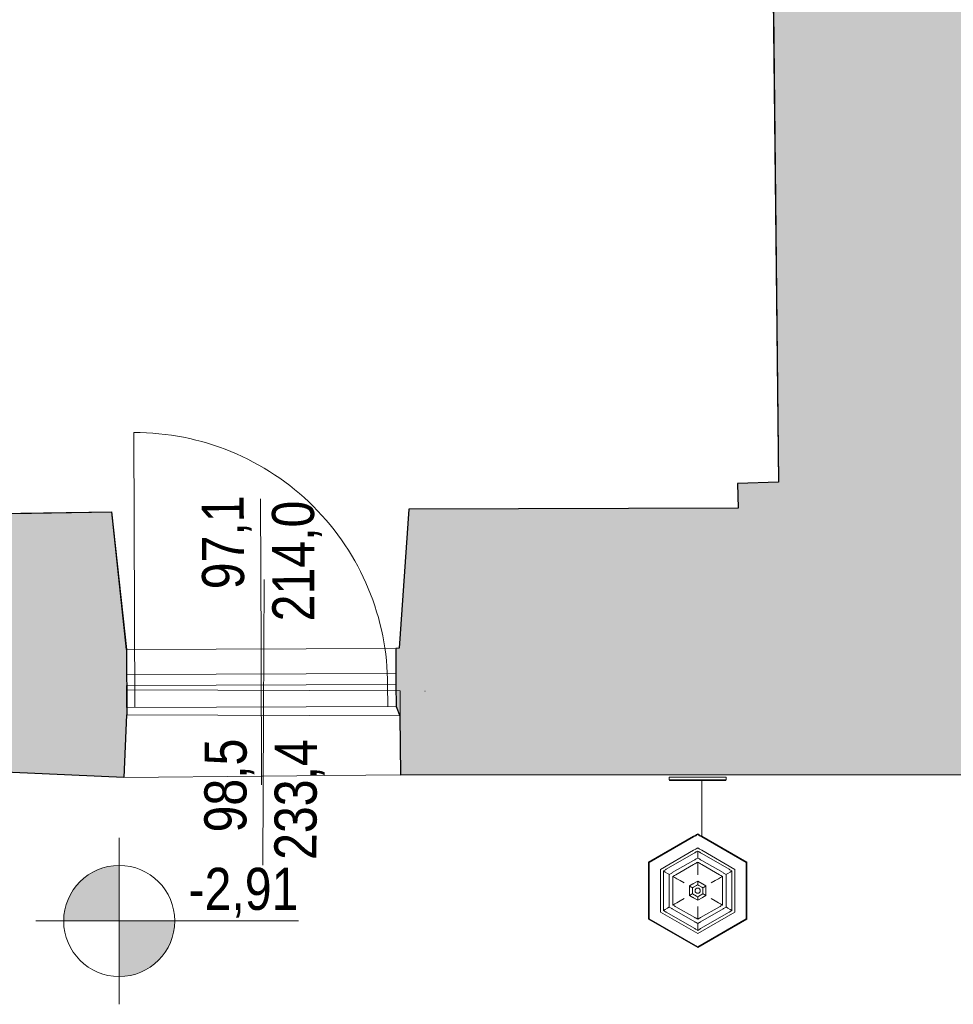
# Model space of a CAD drawing. Extents: x -6068 to 35118, y -17738 to 67348.
# Tile 118 of 243: x 1805 to 2142, y -1910 to -1555. Entities that reach past the tile are written whole.
import ezdxf

# ---------------------------------------------------------------- set-up
doc = ezdxf.new("R2010")
doc.units = 0
doc.header["$LTSCALE"] = 15
doc.linetypes.add('Continua', pattern=[0])
doc.linetypes.add('Cui_CONTINU', pattern=[0])
for name, color, linetype, lineweight, true_color in [('Baie Architectural - Mesures - NIVEAUX - Style par défaut', 7, 'Continua', 0, 0x000000), ('Baie Architectural - Seuil - NIVEAUX - Style par défaut', 7, 'Continua', 0, 0x000000), ('Bloc 3D - Dessin - NIVEAUX - Style par défaut', 7, 'Continua', 0, 0x000000), ('EDL-Mesures et Cotes', 7, 'Continua', 0, 0xc0c0c0), ('Enveloppe - NIVEAUX - Style par défaut', 7, 'Continua', 0, 0x000000), ('Extrusion Solide - NIVEAUX - Style par défaut', 7, 'Continua', 0, 0x000000), ('Porte - Cadre - NIVEAUX - Style par défaut', 7, 'Continua', 0, 0x000000), ('Porte - Mesures - NIVEAUX - Style par défaut', 7, 'Continua', 0, 0x000000), ('Porte - Ouvertures - NIVEAUX - Style par défaut', 7, 'Continua', 0, 0x000000), ('Porte - Seuil - NIVEAUX - Style par défaut', 7, 'Continua', 0, 0x000000)]:
    doc.layers.add(name, color=color, linetype=linetype, lineweight=lineweight, true_color=true_color)
doc.layers.add('EDL_RDJ murs & cloisons', color=5, linetype='CONTINUOUS')
doc.layers.add('PIS-fond de plan', color=7, linetype='Cui_CONTINU')
doc.styles.add('Arial Narrow', font='ARIALN.TTF')
doc.styles.add('MtXpl_Arial_Narrow', font='ARIALN.TTF')

# ---------------------------------------------------------------- blocks, each defined once
blk = doc.blocks.new('EDL_RDJ plan_2025 10 17')
at = {"layer": 'EDL-Mesures et Cotes', "true_color": 0x000000}
for points in [[(1855.46, -1860.01), (1854.83, -1860.02), (1854.2, -1860.05), (1853.57, -1860.1), (1852.95, -1860.17), (1852.33, -1860.26), (1851.71, -1860.37), (1851.09, -1860.5), (1850.48, -1860.64), (1849.88, -1860.81), (1849.28, -1860.99), (1848.68, -1861.2), (1848.09, -1861.42), (1847.51, -1861.66), (1846.94, -1861.92), (1846.38, -1862.19), (1845.82, -1862.49), (1845.27, -1862.8), (1844.74, -1863.13), (1844.21, -1863.47), (1843.7, -1863.83), (1843.2, -1864.21), (1842.71, -1864.6), (1842.23, -1865.01), (1841.76, -1865.43), (1841.31, -1865.87), (1840.88, -1866.32), (1840.45, -1866.79), (1840.05, -1867.26), (1839.65, -1867.76), (1839.28, -1868.26), (1838.91, -1868.77), (1838.57, -1869.3), (1838.24, -1869.83), (1837.93, -1870.38), (1837.64, -1870.93), (1837.36, -1871.5), (1837.1, -1872.07), (1836.86, -1872.65), (1836.64, -1873.24), (1836.43, -1873.83), (1836.25, -1874.43), (1836.08, -1875.04), (1835.94, -1875.65), (1835.81, -1876.27), (1835.7, -1876.88), (1835.61, -1877.51), (1835.54, -1878.13), (1835.49, -1878.76), (1835.47, -1879.39), (1835.46, -1880.01), (1855.46, -1880.01)], [(1855.46, -1900.01), (1856.08, -1900), (1856.71, -1899.97), (1857.34, -1899.92), (1857.96, -1899.86), (1858.58, -1899.77), (1859.2, -1899.66), (1859.82, -1899.53), (1860.43, -1899.39), (1861.04, -1899.22), (1861.64, -1899.03), (1862.23, -1898.83), (1862.82, -1898.61), (1863.4, -1898.37), (1863.97, -1898.11), (1864.54, -1897.83), (1865.09, -1897.54), (1865.64, -1897.23), (1866.17, -1896.9), (1866.7, -1896.55), (1867.21, -1896.19), (1867.71, -1895.82), (1868.2, -1895.42), (1868.68, -1895.02), (1869.15, -1894.59), (1869.6, -1894.16), (1870.03, -1893.7), (1870.46, -1893.24), (1870.87, -1892.76), (1871.26, -1892.27), (1871.64, -1891.77), (1872, -1891.26), (1872.34, -1890.73), (1872.67, -1890.19), (1872.98, -1889.65), (1873.28, -1889.09), (1873.55, -1888.53), (1873.81, -1887.96), (1874.05, -1887.38), (1874.27, -1886.79), (1874.48, -1886.19), (1874.66, -1885.59), (1874.83, -1884.99), (1874.97, -1884.38), (1875.1, -1883.76), (1875.21, -1883.14), (1875.3, -1882.52), (1875.37, -1881.9), (1875.42, -1881.27), (1875.45, -1880.64), (1875.46, -1880.01), (1855.46, -1880.01)]]:
    blk.add_hatch(color=18, dxfattribs=at).paths.add_polyline_path(points)
at = {"layer": 'EDL_RDJ murs & cloisons', "linetype": 'Continuous', "ltscale": 0.08}
h = blk.add_hatch(color=9, dxfattribs=at)
h.dxf.hatch_style = 1
h.paths.add_polyline_path([(1959.81, -1731.74), (1956.35, -1781.82), (1955.11, -1781.83), (1955.14, -1790.83), (1955.16, -1794.83), (1955.19, -1802.83), (1956.6, -1806.18), (1956.76, -1827.34), (2167.51, -1827.2), (2167.76, -1741.8), (2168.18, -1656.39), (2167.98, -1647.39), (2168.03, -1647.39), (2168.34, -1542.76), (2168.64, -1438.14), (2166.64, -1438.13), (2166.93, -1339.18), (2168.93, -1339.18), (2169.07, -1292.57), (2160.07, -1292.55), (2151.8, -1292.58), (2151.78, -1287.78), (2143.78, -1287.82), (2088.96, -1289.84), (2088.87, -1339.8), (2097.87, -1339.7), (2097.87, -1339.22), (2145.68, -1340.24), (2145.67, -1448.38), (2099.06, -1450.67), (2099.05, -1450.36), (2090.05, -1450.46), (2092.94, -1722.01), (2078.25, -1722.41), (2078.49, -1731.37)])
h = blk.add_hatch(color=9, dxfattribs=at)
h.dxf.hatch_style = 1
h.paths.add_polyline_path([(1809.32, -1733.35), (1852.68, -1732.69), (1858.06, -1782.19), (1858.09, -1791.19), (1858.27, -1796.78), (1858.24, -1805.78), (1858.06, -1805.78), (1857.11, -1828.38), (1806.17, -1826.06), (1807.13, -1805.06), (1806.79, -1805.05), (1806.88, -1796.05), (1805.12, -1791.38), (1805.09, -1782.38), (1805.59, -1782.38)])
at = {"layer": 'Baie Architectural - Mesures - NIVEAUX - Style par défaut', "color": 103, "linetype": 'Continua', "lineweight": 13, "ltscale": 0.1, "true_color": 0x49c386}
for q in [(1907.66, -1756.98), (1907.25, -1859.9)]:
    blk.add_line((1907.46, -1805.98), q, dxfattribs=at)
at = {"layer": 'Baie Architectural - Seuil - NIVEAUX - Style par défaut', "color": 103, "linetype": 'Continua', "lineweight": 5, "ltscale": 0.1, "true_color": 0x49c386}
for p, q in [((1956.73, -1797.18), (1858.27, -1796.78)), ((1858.24, -1805.78), (1956.69, -1806.18))]:
    blk.add_line(p, q, dxfattribs=at)
at = {"layer": 'Bloc 3D - Dessin - NIVEAUX - Style par défaut', "color": 32, "linetype": 'Continua', "lineweight": 0, "ltscale": 0.1, "true_color": 0xd1591a}
for p, q in [((2053.55, -1828.2), (2053.55, -1829.2)), ((2074.15, -1828.2), (2053.55, -1828.2)), ((2062.37, -1829.2), (2053.55, -1829.2)), ((2053.55, -1829.2), (2053.65, -1829.4)), ((2053.65, -1829.4), (2062.37, -1829.4)), ((2065.33, -1829.2), (2062.37, -1829.2)), ((2062.37, -1829.4), (2063.05, -1829.4)), ((2063.05, -1829.4), (2063.55, -1829.4)), ((2063.55, -1829.4), (2064.15, -1829.4)), ((2064.15, -1829.4), (2064.65, -1829.4)), ((2064.65, -1829.4), (2065.33, -1829.4)), ((2074.15, -1829.2), (2065.33, -1829.2)), ((2065.33, -1829.4), (2065.33, -1849.49)), ((2065.33, -1829.4), (2074.05, -1829.4)), ((2074.05, -1829.4), (2074.15, -1829.2)), ((2074.15, -1829.2), (2074.15, -1828.2)), ((2062.37, -1849.49), (2046.12, -1858.88)), ((2062.37, -1849.58), (2046.19, -1858.92)), ((2046.19, -1858.92), (2062.37, -1849.58)), ((2046.34, -1859), (2062.37, -1849.75)), ((2062.37, -1849.75), (2046.34, -1859)), ((2063.15, -1849.05), (2062.37, -1849.49)), ((2063.15, -1849.13), (2062.37, -1849.58)), ((2062.37, -1849.75), (2063.15, -1849.3)), ((2063.35, -1848.93), (2063.15, -1849.05)), ((2063.35, -1849.01), (2063.15, -1849.13)), ((2063.15, -1849.3), (2063.35, -1849.18)), ((2063.45, -1848.87), (2063.35, -1848.93)), ((2063.45, -1848.95), (2063.35, -1849.01)), ((2063.35, -1849.18), (2063.45, -1849.13)), ((2063.85, -1848.64), (2063.45, -1848.87)), ((2063.85, -1848.72), (2063.45, -1848.95)), ((2063.45, -1849.13), (2063.85, -1848.9)), ((2063.85, -1848.64), (2064.25, -1848.87)), ((2063.85, -1848.64), (2063.85, -1848.72)), ((2064.25, -1848.95), (2063.85, -1848.72)), ((2063.85, -1848.9), (2063.85, -1848.72)), ((2063.85, -1848.9), (2064.25, -1849.13)), ((2064.25, -1848.87), (2064.35, -1848.93)), ((2064.35, -1849.01), (2064.25, -1848.95)), ((2064.25, -1849.13), (2064.35, -1849.18)), ((2064.35, -1848.93), (2064.55, -1849.05)), ((2064.55, -1849.13), (2064.35, -1849.01)), ((2064.35, -1849.18), (2064.55, -1849.3)), ((2064.55, -1849.05), (2065.33, -1849.49)), ((2065.33, -1849.58), (2064.55, -1849.13)), ((2064.55, -1849.3), (2065.33, -1849.75)), ((2065.33, -1849.49), (2081.58, -1858.88)), ((2081.51, -1858.92), (2065.33, -1849.58)), ((2065.33, -1849.58), (2081.51, -1858.92)), ((2081.36, -1859), (2065.33, -1849.75)), ((2065.33, -1849.75), (2081.36, -1859)), ((2063.15, -1854.11), (2062.37, -1854.56)), ((2063.23, -1854.06), (2063.15, -1854.11)), ((2063.35, -1853.99), (2063.23, -1854.06)), ((2063.85, -1853.71), (2063.35, -1853.99)), ((2064.35, -1853.99), (2063.85, -1853.71)), ((2064.47, -1854.06), (2064.35, -1853.99)), ((2064.55, -1854.11), (2064.47, -1854.06)), ((2065.33, -1854.56), (2064.55, -1854.11)), ((2062.37, -1854.56), (2050.51, -1861.41)), ((2062.37, -1855.7), (2052.56, -1861.36)), ((2062.78, -1855.46), (2062.37, -1855.7)), ((2063, -1855.33), (2062.78, -1855.46)), ((2063, -1857.82), (2062.78, -1857.94)), ((2063.11, -1855.27), (2063, -1855.33)), ((2063.25, -1857.68), (2063, -1857.82)), ((2063.35, -1855.13), (2063.15, -1855.25)), ((2063.35, -1857.62), (2063.25, -1857.68)), ((2063.55, -1855.02), (2063.35, -1855.13)), ((2063.85, -1857.33), (2063.35, -1857.62)), ((2063.76, -1854.9), (2063.55, -1855.02)), ((2063.85, -1854.84), (2063.76, -1854.9)), ((2063.85, -1854.84), (2063.94, -1854.9)), ((2063.94, -1854.9), (2063.85, -1854.84)), ((2063.85, -1855.65), (2063.85, -1854.84)), ((2063.85, -1856.61), (2063.85, -1855.65)), ((2063.85, -1856.61), (2063.85, -1857.15)), ((2063.85, -1857.15), (2063.85, -1856.61)), ((2063.85, -1857.33), (2063.85, -1857.15)), ((2064.35, -1857.62), (2063.85, -1857.33)), ((2064.15, -1855.02), (2063.94, -1854.9)), ((2064.35, -1855.13), (2064.15, -1855.02)), ((2064.55, -1855.25), (2064.35, -1855.13)), ((2064.45, -1857.68), (2064.35, -1857.62)), ((2064.7, -1857.82), (2064.45, -1857.68)), ((2064.59, -1855.27), (2064.55, -1855.25)), ((2064.7, -1855.33), (2064.59, -1855.27)), ((2064.92, -1855.46), (2064.7, -1855.33)), ((2064.92, -1857.94), (2064.7, -1857.82)), ((2065.33, -1855.7), (2064.92, -1855.46)), ((2077.19, -1861.41), (2065.33, -1854.56)), ((2075.14, -1861.36), (2065.33, -1855.7)), ((2065.33, -1855.7), (2075.14, -1861.36)), ((2046.12, -1879.35), (2046.12, -1858.88)), ((2046.12, -1858.88), (2046.19, -1858.92)), ((2046.34, -1859), (2046.19, -1858.92)), ((2046.19, -1858.92), (2046.19, -1879.31)), ((2046.34, -1879.22), (2046.34, -1859)), ((2050.51, -1861.41), (2050.51, -1876.82)), ((2052.56, -1861.36), (2052.34, -1861.49)), ((2062.37, -1858.18), (2054.71, -1862.6)), ((2056.01, -1863.35), (2062.37, -1859.68)), ((2062.37, -1859.68), (2056.01, -1863.35)), ((2062.78, -1857.94), (2062.37, -1858.18)), ((2062.37, -1859.68), (2062.78, -1859.44)), ((2062.78, -1859.44), (2063, -1859.32)), ((2063, -1859.32), (2063.25, -1859.17)), ((2063.25, -1859.17), (2063.55, -1859)), ((2063.55, -1859), (2063.85, -1858.82)), ((2063.85, -1858.82), (2064.15, -1859)), ((2063.85, -1859.6), (2063.85, -1858.82)), ((2063.85, -1860.43), (2063.85, -1859.6)), ((2063.85, -1861.76), (2063.85, -1860.43)), ((2064.15, -1859), (2064.45, -1859.17)), ((2064.45, -1859.17), (2064.7, -1859.32)), ((2064.7, -1859.32), (2064.92, -1859.44)), ((2065.33, -1858.18), (2064.92, -1857.94)), ((2064.92, -1859.44), (2065.33, -1859.68)), ((2072.99, -1862.6), (2065.33, -1858.18)), ((2071.69, -1863.35), (2065.33, -1859.68)), ((2065.33, -1859.68), (2071.69, -1863.35)), ((2075.36, -1861.49), (2075.14, -1861.36)), ((2077.19, -1876.82), (2077.19, -1861.41)), ((2081.36, -1859), (2081.51, -1858.92)), ((2081.36, -1879.22), (2081.36, -1859)), ((2081.51, -1858.92), (2081.58, -1858.88)), ((2081.58, -1858.88), (2081.51, -1858.92)), ((2081.51, -1879.31), (2081.51, -1858.92)), ((2081.58, -1879.35), (2081.58, -1858.88)), ((2052.23, -1861.55), (2051.49, -1861.98)), ((2051.49, -1862.83), (2051.49, -1861.98)), ((2052.19, -1862.38), (2051.49, -1861.98)), ((2051.49, -1861.98), (2052.19, -1862.38)), ((2051.49, -1862.96), (2051.49, -1862.83)), ((2051.49, -1863.21), (2051.49, -1862.96)), ((2051.49, -1875.02), (2051.49, -1863.21)), ((2053.02, -1862.86), (2052.19, -1862.38)), ((2052.34, -1861.49), (2052.23, -1861.55)), ((2053.49, -1863.13), (2053.02, -1862.86)), ((2053.02, -1862.86), (2053.49, -1863.13)), ((2053.65, -1863.22), (2053.49, -1863.13)), ((2054.25, -1862.87), (2053.64, -1863.22)), ((2053.64, -1863.22), (2053.64, -1863.92)), ((2053.64, -1863.92), (2053.64, -1864.2)), ((2053.64, -1864.2), (2053.64, -1864.45)), ((2053.64, -1864.45), (2053.64, -1873.77)), ((2054.49, -1862.73), (2054.25, -1862.87)), ((2054.71, -1862.6), (2054.49, -1862.73)), ((2054.94, -1863.97), (2055.54, -1863.62)), ((2054.94, -1864.67), (2054.94, -1863.97)), ((2055.61, -1864.36), (2054.94, -1863.97)), ((2054.94, -1864.95), (2054.94, -1864.67)), ((2054.94, -1865.2), (2054.94, -1864.95)), ((2055.54, -1863.62), (2055.79, -1863.48)), ((2056.33, -1864.77), (2055.61, -1864.36)), ((2055.79, -1863.48), (2056.01, -1863.35)), ((2057.49, -1865.44), (2056.33, -1864.77)), ((2063.85, -1863.43), (2063.85, -1861.76)), ((2070.21, -1865.44), (2071.37, -1864.77)), ((2071.37, -1864.77), (2072.09, -1864.36)), ((2071.69, -1863.35), (2071.91, -1863.48)), ((2071.91, -1863.48), (2072.16, -1863.62)), ((2072.09, -1864.36), (2072.76, -1863.97)), ((2072.76, -1863.97), (2072.09, -1864.36)), ((2072.16, -1863.62), (2072.76, -1863.97)), ((2072.76, -1863.97), (2072.76, -1864.67)), ((2072.76, -1864.67), (2072.76, -1864.95)), ((2072.76, -1864.95), (2072.76, -1865.2)), ((2073.21, -1862.73), (2072.99, -1862.6)), ((2073.45, -1862.87), (2073.21, -1862.73)), ((2074.06, -1863.22), (2073.45, -1862.87)), ((2074.05, -1863.22), (2074.21, -1863.13)), ((2074.21, -1863.13), (2074.05, -1863.22)), ((2074.06, -1863.92), (2074.06, -1863.22)), ((2074.06, -1864.2), (2074.06, -1863.92)), ((2074.06, -1864.45), (2074.06, -1864.2)), ((2074.06, -1873.77), (2074.06, -1864.45)), ((2074.21, -1863.13), (2074.68, -1862.86)), ((2074.68, -1862.86), (2075.51, -1862.38)), ((2075.47, -1861.55), (2075.36, -1861.49)), ((2076.21, -1861.98), (2075.47, -1861.55)), ((2075.51, -1862.38), (2076.21, -1861.98)), ((2076.21, -1862.83), (2076.21, -1861.98)), ((2076.21, -1862.96), (2076.21, -1862.83)), ((2076.21, -1863.21), (2076.21, -1862.96)), ((2076.21, -1875.02), (2076.21, -1863.21)), ((2054.94, -1873.02), (2054.94, -1865.2)), ((2058.93, -1866.27), (2057.49, -1865.44)), ((2062.12, -1866.67), (2060.87, -1867.39)), ((2060.87, -1870.83), (2060.87, -1867.39)), ((2061.56, -1867.79), (2060.87, -1867.39)), ((2061.88, -1867.97), (2061.56, -1867.79)), ((2061.56, -1867.79), (2061.88, -1867.97)), ((2061.98, -1868.03), (2061.88, -1867.97)), ((2061.97, -1868.03), (2061.97, -1870.2)), ((2062.37, -1867.79), (2061.98, -1868.02)), ((2062.19, -1866.64), (2062.12, -1866.67)), ((2062.29, -1866.58), (2062.2, -1866.63)), ((2062.37, -1866.53), (2062.29, -1866.58)), ((2063.85, -1865.68), (2062.37, -1866.53)), ((2063.41, -1867.19), (2062.37, -1867.79)), ((2063.19, -1868.45), (2062.99, -1868.76)), ((2063.19, -1868.45), (2063.49, -1868.25)), ((2063.84, -1866.94), (2063.41, -1867.19)), ((2063.85, -1868.18), (2063.49, -1868.25)), ((2065.33, -1866.53), (2063.85, -1865.68)), ((2063.85, -1866.47), (2063.85, -1865.68)), ((2063.85, -1866.84), (2063.85, -1866.47)), ((2063.85, -1866.84), (2063.85, -1866.95)), ((2064.21, -1868.25), (2063.85, -1868.18)), ((2064.29, -1867.19), (2063.86, -1866.94)), ((2064.51, -1868.45), (2064.21, -1868.25)), ((2065.33, -1867.79), (2064.29, -1867.19)), ((2064.71, -1868.76), (2064.51, -1868.45)), ((2065.41, -1866.58), (2065.33, -1866.53)), ((2065.72, -1868.02), (2065.33, -1867.79)), ((2065.5, -1866.63), (2065.41, -1866.58)), ((2065.51, -1866.64), (2065.5, -1866.63)), ((2065.58, -1866.67), (2065.51, -1866.64)), ((2066.83, -1867.39), (2065.58, -1866.67)), ((2065.72, -1868.03), (2065.82, -1867.97)), ((2065.73, -1870.2), (2065.73, -1868.03)), ((2065.82, -1867.97), (2066.14, -1867.79)), ((2066.14, -1867.79), (2065.82, -1867.97)), ((2066.14, -1867.79), (2066.83, -1867.39)), ((2066.83, -1867.39), (2066.83, -1870.83)), ((2068.77, -1866.27), (2070.21, -1865.44)), ((2072.76, -1865.2), (2072.76, -1873.02)), ((2058.93, -1871.95), (2057.49, -1872.79)), ((2060.87, -1870.83), (2061.56, -1870.44)), ((2062.12, -1871.55), (2060.87, -1870.83)), ((2061.56, -1870.44), (2061.88, -1870.25)), ((2061.88, -1870.25), (2061.56, -1870.44)), ((2061.88, -1870.25), (2061.98, -1870.2)), ((2061.97, -1870.2), (2061.98, -1870.21)), ((2061.98, -1870.21), (2063.41, -1871.04)), ((2062.19, -1871.59), (2062.12, -1871.55)), ((2062.29, -1871.65), (2062.2, -1871.6)), ((2063.85, -1872.55), (2062.29, -1871.65)), ((2062.92, -1869.11), (2062.99, -1868.76)), ((2062.99, -1868.76), (2062.92, -1869.11)), ((2062.92, -1869.11), (2062.99, -1869.47)), ((2063.19, -1869.77), (2062.99, -1869.47)), ((2063.49, -1869.97), (2063.19, -1869.77)), ((2063.41, -1871.04), (2063.84, -1871.28)), ((2063.85, -1870.05), (2063.49, -1869.97)), ((2063.84, -1871.28), (2063.85, -1871.29)), ((2063.85, -1870.05), (2064.21, -1869.97)), ((2063.85, -1871.28), (2063.85, -1871.39)), ((2063.85, -1871.39), (2063.85, -1871.76)), ((2063.85, -1872.55), (2065.41, -1871.65)), ((2063.85, -1872.55), (2063.85, -1871.76)), ((2063.85, -1871.76), (2063.85, -1872.55)), ((2063.86, -1871.28), (2064.29, -1871.04)), ((2064.21, -1869.97), (2064.51, -1869.77)), ((2064.29, -1871.04), (2065.72, -1870.21)), ((2064.51, -1869.77), (2064.71, -1869.47)), ((2064.78, -1869.11), (2064.71, -1868.76)), ((2064.71, -1869.47), (2064.78, -1869.11)), ((2065.41, -1871.65), (2065.5, -1871.6)), ((2065.51, -1871.59), (2065.58, -1871.55)), ((2065.58, -1871.55), (2066.83, -1870.83)), ((2065.72, -1870.2), (2065.82, -1870.25)), ((2066.14, -1870.44), (2065.82, -1870.25)), ((2065.82, -1870.25), (2066.14, -1870.44)), ((2066.14, -1870.44), (2066.83, -1870.83)), ((2068.77, -1871.95), (2070.21, -1872.79)), ((2051.49, -1875.27), (2051.49, -1875.02)), ((2051.49, -1875.4), (2051.49, -1875.27)), ((2051.49, -1876.25), (2051.49, -1875.4)), ((2053.02, -1875.36), (2052.19, -1875.85)), ((2053.49, -1875.09), (2053.02, -1875.36)), ((2053.65, -1875), (2053.49, -1875.09)), ((2053.64, -1873.77), (2053.64, -1874.02)), ((2053.64, -1874.02), (2053.64, -1874.31)), ((2053.64, -1874.31), (2053.64, -1875.01)), ((2053.64, -1875.01), (2054.25, -1875.35)), ((2054.25, -1875.35), (2054.49, -1875.5)), ((2054.49, -1875.5), (2054.71, -1875.62)), ((2054.71, -1875.62), (2062.78, -1880.28)), ((2054.94, -1873.28), (2054.94, -1873.02)), ((2054.94, -1873.56), (2054.94, -1873.28)), ((2054.94, -1874.26), (2054.94, -1873.56)), ((2055.61, -1873.87), (2054.94, -1874.26)), ((2055.54, -1874.61), (2054.94, -1874.26)), ((2055.79, -1874.75), (2055.54, -1874.61)), ((2056.33, -1873.46), (2055.61, -1873.87)), ((2056.01, -1874.87), (2055.79, -1874.75)), ((2062.78, -1878.79), (2056.01, -1874.87)), ((2057.49, -1872.79), (2056.33, -1873.46)), ((2063.85, -1874.79), (2063.85, -1876.46)), ((2071.69, -1874.87), (2064.92, -1878.79)), ((2064.92, -1880.28), (2072.99, -1875.62)), ((2070.21, -1872.79), (2071.37, -1873.46)), ((2071.37, -1873.46), (2072.09, -1873.87)), ((2071.91, -1874.75), (2071.69, -1874.87)), ((2072.16, -1874.61), (2071.91, -1874.75)), ((2072.76, -1874.26), (2072.09, -1873.87)), ((2072.09, -1873.87), (2072.76, -1874.26)), ((2072.76, -1874.26), (2072.16, -1874.61)), ((2072.76, -1873.02), (2072.76, -1873.28)), ((2072.76, -1873.28), (2072.76, -1873.56)), ((2072.76, -1873.56), (2072.76, -1874.26)), ((2072.99, -1875.62), (2073.21, -1875.5)), ((2073.21, -1875.5), (2073.45, -1875.35)), ((2073.45, -1875.35), (2074.06, -1875.01)), ((2074.21, -1875.09), (2074.05, -1875)), ((2074.05, -1875), (2074.21, -1875.09)), ((2074.06, -1874.02), (2074.06, -1873.77)), ((2074.06, -1874.31), (2074.06, -1874.02)), ((2074.06, -1875.01), (2074.06, -1874.31)), ((2074.21, -1875.09), (2074.68, -1875.36)), ((2074.68, -1875.36), (2075.51, -1875.85)), ((2076.21, -1875.27), (2076.21, -1875.02)), ((2076.21, -1875.4), (2076.21, -1875.27)), ((2076.21, -1876.25), (2076.21, -1875.4)), ((2050.51, -1876.82), (2063.85, -1884.52)), ((2052.19, -1875.85), (2051.49, -1876.25)), ((2051.49, -1876.25), (2052.19, -1875.85)), ((2052.23, -1876.67), (2051.49, -1876.25)), ((2052.34, -1876.74), (2052.23, -1876.67)), ((2052.56, -1876.86), (2052.34, -1876.74)), ((2052.56, -1876.86), (2062.78, -1882.77)), ((2062.78, -1882.77), (2052.56, -1876.86)), ((2063, -1878.91), (2062.78, -1878.79)), ((2063.25, -1879.05), (2063, -1878.91)), ((2063.85, -1879.4), (2063.25, -1879.05)), ((2063.85, -1876.46), (2063.85, -1877.8)), ((2063.85, -1884.52), (2077.19, -1876.82)), ((2063.85, -1877.8), (2063.85, -1878.63)), ((2063.85, -1878.63), (2063.85, -1879.4)), ((2063.85, -1879.4), (2064.45, -1879.05)), ((2064.45, -1879.05), (2063.85, -1879.4)), ((2064.7, -1878.91), (2064.45, -1879.05)), ((2064.92, -1878.79), (2064.7, -1878.91)), ((2064.92, -1882.77), (2075.14, -1876.86)), ((2075.14, -1876.86), (2075.36, -1876.74)), ((2075.36, -1876.74), (2075.47, -1876.67)), ((2075.47, -1876.67), (2076.21, -1876.25)), ((2075.51, -1875.85), (2076.21, -1876.25)), ((2046.12, -1879.35), (2046.19, -1879.31)), ((2063.85, -1889.59), (2046.12, -1879.35)), ((2046.34, -1879.22), (2046.19, -1879.31)), ((2046.19, -1879.31), (2063.85, -1889.5)), ((2063.85, -1889.33), (2046.34, -1879.22)), ((2046.34, -1879.22), (2063.85, -1889.33)), ((2062.78, -1880.28), (2063, -1880.41)), ((2063, -1880.41), (2063.25, -1880.55)), ((2063.25, -1880.55), (2063.85, -1880.9)), ((2081.36, -1879.22), (2063.85, -1889.33)), ((2081.51, -1879.31), (2063.85, -1889.5)), ((2063.85, -1889.5), (2081.51, -1879.31)), ((2081.58, -1879.35), (2063.85, -1889.59)), ((2063.85, -1880.9), (2064.45, -1880.55)), ((2063.85, -1880.89), (2063.85, -1881.07)), ((2063.85, -1881.62), (2063.85, -1881.07)), ((2063.85, -1881.07), (2063.85, -1881.62)), ((2063.85, -1881.62), (2063.85, -1882.58)), ((2063.85, -1882.58), (2063.85, -1881.62)), ((2063.85, -1882.58), (2063.85, -1883.38)), ((2064.45, -1880.55), (2064.7, -1880.41)), ((2064.7, -1880.41), (2064.92, -1880.28)), ((2081.36, -1879.22), (2081.51, -1879.31)), ((2081.51, -1879.31), (2081.58, -1879.35)), ((2063, -1882.89), (2062.78, -1882.77)), ((2063.11, -1882.96), (2063, -1882.89)), ((2063.85, -1883.38), (2063.11, -1882.96)), ((2063.85, -1883.38), (2064.59, -1882.96)), ((2064.59, -1882.96), (2064.7, -1882.89)), ((2064.7, -1882.89), (2064.92, -1882.77)), ((2063.85, -1889.5), (2063.85, -1889.33)), ((2063.85, -1889.59), (2063.85, -1889.5))]:
    blk.add_line(p, q, dxfattribs=at)
at = {"layer": 'EDL-Mesures et Cotes', "color": 18, "linetype": 'Continua', "lineweight": 13, "ltscale": 0.1, "true_color": 0x000000}
for p, q in [((1855.46, -1850.01), (1855.46, -1910.01)), ((1885.46, -1880.01), (1825.46, -1880.01)), ((1880.46, -1880.01), (1920.02, -1880.01))]:
    blk.add_line(p, q, dxfattribs=at)
blk.add_circle((1855.46, -1880.01), 20, dxfattribs=at)
at = {"layer": 'EDL_RDJ murs & cloisons', "linetype": 'Continuous', "ltscale": 0.08}
for points in [[(1959.81, -1731.74), (1956.35, -1781.82), (1955.11, -1781.83), (1955.14, -1790.83), (1955.16, -1794.83), (1955.19, -1802.83), (1956.6, -1806.18), (1956.76, -1827.34), (2167.51, -1827.2)], [(2160.07, -1292.55), (2151.8, -1292.58), (2151.78, -1287.78), (2143.78, -1287.82), (2088.96, -1289.84), (2088.87, -1339.8), (2097.87, -1339.7), (2097.87, -1339.22), (2145.68, -1340.24), (2145.67, -1448.38), (2099.06, -1450.67), (2099.05, -1450.36), (2090.05, -1450.46), (2092.94, -1722.01), (2078.25, -1722.41), (2078.49, -1731.37), (1959.81, -1731.74)], [(1809.32, -1733.35), (1852.68, -1732.69), (1858.06, -1782.19), (1858.09, -1791.19), (1858.27, -1796.78), (1858.24, -1805.78), (1858.06, -1805.78), (1857.11, -1828.38), (1806.17, -1826.06), (1807.13, -1805.06), (1806.79, -1805.05), (1806.88, -1796.05), (1805.12, -1791.38), (1805.09, -1782.38), (1805.59, -1782.38), (1809.32, -1733.35)]]:
    blk.add_lwpolyline(points, dxfattribs=at)
at = {"layer": 'Enveloppe - NIVEAUX - Style par défaut', "color": 18, "linetype": 'Continua', "lineweight": 20, "ltscale": 0.1, "true_color": 0x000000}
for p, q in [((2090.1, -1455.27), (2092.94, -1722.01)), ((2092.94, -1722.01), (2078.25, -1722.41)), ((2078.25, -1722.41), (2078.49, -1731.37)), ((1852.68, -1732.69), (1809.32, -1733.35)), ((1858.03, -1782.19), (1852.68, -1732.69)), ((1959.81, -1731.74), (1956.35, -1781.82)), ((2078.49, -1731.37), (1959.81, -1731.74)), ((1858.06, -1782.19), (1858.03, -1782.19)), ((1858.09, -1791.19), (1858.06, -1782.19)), ((1956.35, -1781.82), (1955.11, -1781.83)), ((1955.11, -1781.83), (1955.14, -1790.83)), ((1858.24, -1805.78), (1858.27, -1796.78)), ((1956.73, -1797.18), (1956.69, -1806.18)), ((1965.64, -1797.21), (1965.54, -1797.21)), ((1965.64, -1797.21), (1965.54, -1797.21)), ((1857.11, -1828.38), (1858.06, -1805.78)), ((1858.06, -1805.78), (1858.24, -1805.78)), ((1956.6, -1806.18), (1956.76, -1827.34)), ((1806.17, -1826.01), (1857.11, -1828.38)), ((1956.76, -1827.34), (2167.51, -1827.2))]:
    blk.add_line(p, q, dxfattribs=at)
at = {"layer": 'Extrusion Solide - NIVEAUX - Style par défaut', "color": 253, "linetype": 'Continua', "lineweight": 13, "ltscale": 0.1, "true_color": 0xa5a5c0}
for p, q in [((1806.68, -1826.09), (1857.11, -1828.38)), ((1857.11, -1828.38), (1956.78, -1827.34)), ((1956.78, -1827.34), (2167.11, -1827.2))]:
    blk.add_line(p, q, dxfattribs=at)
at = {"layer": 'Porte - Cadre - NIVEAUX - Style par défaut', "color": 103, "linetype": 'Continua', "lineweight": 5, "ltscale": 0.1, "true_color": 0x49c386}
for p, q in [((1955.16, -1794.83), (1858.11, -1795.19)), ((1858.11, -1795.19), (1858.14, -1803.19)), ((1955.19, -1802.83), (1955.16, -1794.83)), ((1858.14, -1803.19), (1955.19, -1802.83))]:
    blk.add_line(p, q, dxfattribs=at)
at = {"layer": 'Porte - Mesures - NIVEAUX - Style par défaut', "color": 103, "linetype": 'Continua', "lineweight": 13, "ltscale": 0.1, "true_color": 0x49c386}
for q in [(1906.38, -1727.99), (1906.77, -1831.01)]:
    blk.add_line((1906.58, -1781.91), q, dxfattribs=at)
at = {"layer": 'Porte - Ouvertures - NIVEAUX - Style par défaut', "color": 103, "linetype": 'Continua', "lineweight": 13, "ltscale": 0.1, "true_color": 0x49c386}
for p, q in [((1861.14, -1803.18), (1860.77, -1704.12)), ((1861.14, -1803.18), (1861.11, -1795.18)), ((1952.19, -1802.84), (1952.16, -1794.84))]:
    blk.add_line(p, q, dxfattribs=at)
at = {"layer": 'Porte - Ouvertures - NIVEAUX - Style par défaut', "color": 103, "linetype": 'Continua', "lineweight": 5, "ltscale": 0.1, "true_color": 0x49c386}
blk.add_arc((1861.11, -1795.18), 91.05, 0, 90.2124, dxfattribs=at)
at = {"layer": 'Porte - Seuil - NIVEAUX - Style par défaut', "color": 103, "linetype": 'Continua', "lineweight": 5, "ltscale": 0.1, "true_color": 0x49c386}
for p, q in [((1955.11, -1781.83), (1858.06, -1782.19)), ((1858.09, -1791.19), (1955.14, -1790.83))]:
    blk.add_line(p, q, dxfattribs=at)
at = {"layer": 'Baie Architectural - Mesures - NIVEAUX - Style par défaut', "color": 103, "linetype": 'Continuous', "true_color": 0x49c386, "style": 'MtXpl_Arial_Narrow'}
for s, p in [('233,4', (1926.51, -1858.03)), ('98,5', (1901.25, -1848.15))]:
    blk.add_text(s, height=15.153, rotation=89.7716, dxfattribs=at).set_placement(p)
at = {"layer": 'EDL-Mesures et Cotes', "color": 18, "true_color": 0x000000, "style": 'Arial Narrow'}
blk.add_text('-2,91', height=15.153, dxfattribs=at).set_placement((1880.46, -1876.01))
at = {"layer": 'Porte - Mesures - NIVEAUX - Style par défaut', "color": 103, "linetype": 'Continuous', "true_color": 0x49c386, "style": 'MtXpl_Arial_Narrow'}
for s, p in [('97,1', (1900.46, -1760.53)), ('214,0', (1925.8, -1772.07))]:
    blk.add_text(s, height=15.153, rotation=90.2123, dxfattribs=at).set_placement(p)

msp = doc.modelspace()

# ---------------------------------------------------------------- block references
at = {"layer": 'PIS-fond de plan'}
msp.add_blockref('EDL_RDJ plan_2025 10 17', (-14.33, 0), dxfattribs=at)

doc.saveas('drawing.dxf')
